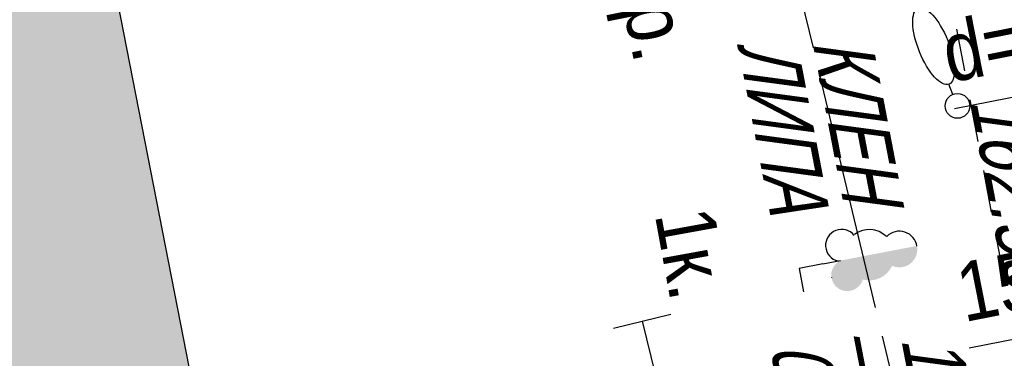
# Model space of a CAD drawing. Header units: millimetres. Extents: x 4385 to 11928, y 17253 to 36963.
# Tile 55 of 256: x 5847.19 to 5863.84, y 18488.8 to 18494.53. Entities that reach past the tile are written whole.
import ezdxf
from ezdxf.enums import TextEntityAlignment as Align

# ---------------------------------------------------------------- set-up
doc = ezdxf.new("R2010")
doc.units = ezdxf.units.MM
doc.linetypes.add('Геоподоснова_34179-21 от 9.08.21$0$UP line', pattern=[1.5, 1, -0.5])
for name, color, linetype, lineweight in [('Геоподоснова_34179-21 от 9.08.21$0$Горизонтали', 7, 'Continuous', 25), ('Геоподоснова_34179-21 от 9.08.21$0$Граница улицы', 7, 'Continuous', 25), ('Геоподоснова_34179-21 от 9.08.21$0$Кабели', 7, 'Continuous', 25), ('Геоподоснова_34179-21 от 9.08.21$0$Кабель Мосэнерго', 7, 'Continuous', 25), ('Геоподоснова_34179-21 от 9.08.21$0$Канализация самотёчная', 7, 'Continuous', 25), ('Геоподоснова_34179-21 от 9.08.21$0$Леса и газоны', 7, 'Continuous', 25), ('Геоподоснова_34179-21 от 9.08.21$0$Отдельно стоящее дерево', 7, 'Continuous', 25)]:
    doc.layers.add(name, color=color, linetype=linetype, lineweight=lineweight)
doc.layers.add('ГП_здан_сущ', color=7, linetype='Continuous')
doc.layers.add('ГП_здан_сущ_штриховка', color=253, linetype='Continuous', lineweight=0, true_color=0x828282)
doc.styles.add('Геоподоснова_34179-21 от 9.08.21$0$Style-RUSSIAN_1251', font='RUSSIAN_1251.shx')
doc.styles.add('Геоподоснова_34179-21 от 9.08.21$0$Style-RUSSIAN_1251 I 0.32289', font='RUSSIAN_1251.shx', dxfattribs={"oblique": 18.5})

# ---------------------------------------------------------------- blocks, each defined once
blk = doc.blocks.new('Геоподоснова_34179-21 от 9.08.21$0$DEREVO_86')
at = {"layer": 'Геоподоснова_34179-21 от 9.08.21$0$Отдельно стоящее дерево', "color": 7, "linetype": 'Continuous', "lineweight": 25, "flags": 128}
blk.add_lwpolyline([(-0.007, 0.21), (-0.007, 0.393)], dxfattribs=at)
at = {"layer": 'Геоподоснова_34179-21 от 9.08.21$0$Отдельно стоящее дерево', "color": 7, "linetype": 'Continuous', "lineweight": 25}
blk.add_arc((0, 0), 0.21, 0, 360, dxfattribs=at)
blk.add_ellipse((-0.025, 1.088), major_axis=(-0.019, 0.695), ratio=0.369829, dxfattribs=at)
blk = doc.blocks.new('Геоподоснова_34179-21 от 9.08.21$0$LISTVL_2')
at = {"layer": 'Геоподоснова_34179-21 от 9.08.21$0$Леса и газоны', "linetype": 'Continuous', "lineweight": 25}
blk.add_hatch(color=7, dxfattribs=at).paths.add_polyline_path([(0, 0.716, 1.560755), (0.385, 1.024), (0.388, 1.03, 0.363475), (0.254, 1.552), (0.254, 1.559, 0.605867), (0, 2.03)])
at = {"layer": 'Геоподоснова_34179-21 от 9.08.21$0$Леса и газоны', "color": 7, "linetype": 'Continuous', "lineweight": 25}
blk.add_line((0.25, 0.511), (0.251, 0.511), dxfattribs=at)
at = {"layer": 'Геоподоснова_34179-21 от 9.08.21$0$Леса и газоны', "color": 7, "linetype": 'Continuous', "lineweight": 25, "flags": 128}
for points in [[(0, 0.41), (0, 0.716)], [(0, 0.41), (0, 0), (0.403, 0)]]:
    blk.add_lwpolyline(points, dxfattribs=at)
at = {"layer": 'Геоподоснова_34179-21 от 9.08.21$0$Леса и газоны', "color": 7, "linetype": 'Continuous', "lineweight": 25}
for centre, radius, start, end in [((-0.004, 1.728), 0.302, 87.9054, 214.1094), ((-0.01, 1.211), 0.42, 125.6529, 205.5526), ((-0.248, 0.781), 0.271, 117.6072, 335.8238)]:
    blk.add_arc(centre, radius, start, end, dxfattribs=at)
blk = doc.blocks.new('Геоподоснова_34179-21 от 9.08.21$0$msdElementTypeLineString_57')
at = {"layer": 'Геоподоснова_34179-21 от 9.08.21$0$Граница улицы', "color": 7, "linetype": 'Continuous', "lineweight": 25}
for p, q in [((1.071, 47.853), (1.205, 47.148)), ((1.299, 46.657), (1.433, 45.952)), ((1.526, 45.461), (1.66, 44.756)), ((1.754, 44.265), (1.888, 43.56))]:
    blk.add_line(p, q, dxfattribs=at)
blk = doc.blocks.new('Геоподоснова_34179-21 от 9.08.21$0$msdElementTypeTextNode_10')
at = {"layer": 'Геоподоснова_34179-21 от 9.08.21$0$Леса и газоны', "color": 7, "linetype": 'Continuous', "lineweight": 25, "style": 'Геоподоснова_34179-21 от 9.08.21$0$Style-RUSSIAN_1251 I 0.32289', "oblique": 18.5, "width": 0.8}
for s, p in [('——5', (0, 0)), (' 18', (1.08, 0.207)), ('0.40', (-1.08, -0.207))]:
    blk.add_text(s, height=1, rotation=280.8468, dxfattribs=at).set_placement(p, align=Align.MIDDLE_LEFT)
blk = doc.blocks.new('Геоподоснова_34179-21 от 9.08.21$0$msdElementTypeLineString_205')
at = {"layer": 'Геоподоснова_34179-21 от 9.08.21$0$Кабель Мосэнерго', "color": 7, "linetype": 'Continuous', "lineweight": 25}
for p, q in [((1.015, 12.676), (1.986, 12.914)), ((3.784, 1.381), (4.756, 1.619))]:
    blk.add_line(p, q, dxfattribs=at)
blk = doc.blocks.new('Геоподоснова_34179-21 от 9.08.21$0$msdElementTypeMultiLine_43')
at = {"layer": 'Геоподоснова_34179-21 от 9.08.21$0$Кабель Мосэнерго', "color": 7, "linetype": 'Continuous', "lineweight": 25, "flags": 128}
blk.add_lwpolyline([(1.5, 12.795), (4.27, 1.5)], dxfattribs=at)
at = {"layer": 'Геоподоснова_34179-21 от 9.08.21$0$Кабель Мосэнерго', "color": 7, "linetype": 'Continuous', "lineweight": 25}
blk.add_blockref('Геоподоснова_34179-21 от 9.08.21$0$msdElementTypeLineString_205', (0, 0), dxfattribs=at)
blk = doc.blocks.new('Геоподоснова_34179-21 от 9.08.21$0$msdElementTypeLineString_514')
at = {"layer": 'Геоподоснова_34179-21 от 9.08.21$0$Кабели', "color": 10, "linetype": 'Continuous', "lineweight": 25}
for p, q in [((0.584, 19.521), (1.52, 15.615)), ((1.636, 15.129), (2.572, 11.223)), ((2.688, 10.737), (3.624, 6.831))]:
    blk.add_line(p, q, dxfattribs=at)
blk = doc.blocks.new('Геоподоснова_34179-21 от 9.08.21$0$msdElementTypeMultiLine_310')
at = {"layer": 'Геоподоснова_34179-21 от 9.08.21$0$Кабели', "color": 1, "linetype": 'Continuous', "lineweight": 25}
blk.add_blockref('Геоподоснова_34179-21 от 9.08.21$0$msdElementTypeLineString_514', (0, 0), dxfattribs=at)
blk = doc.blocks.new('Геоподоснова_34179-21 от 9.08.21$0$msdElementTypeTextNode_27')
at = {"layer": 'Геоподоснова_34179-21 от 9.08.21$0$Кабель Мосэнерго', "color": 7, "linetype": 'Continuous', "lineweight": 25, "style": 'Геоподоснова_34179-21 от 9.08.21$0$Style-RUSSIAN_1251', "width": 0.899998}
blk.add_text('2тр.', height=1, rotation=281.3155, dxfattribs=at).set_placement((0, 0))
blk = doc.blocks.new('Геоподоснова_34179-21 от 9.08.21$0$DIMTXT_6')
at = {"layer": 'Геоподоснова_34179-21 от 9.08.21$0$Канализация самотёчная', "color": 16, "linetype": 'Continuous', "lineweight": 25}
for q in [(-0.864, -0.356), (-0.556, -0.75)]:
    blk.add_line((0, 0), q, dxfattribs=at)
at = {"layer": 'Геоподоснова_34179-21 от 9.08.21$0$Канализация самотёчная', "color": 16, "linetype": 'Continuous', "lineweight": 25, "flags": 128}
blk.add_lwpolyline([(0, 0), (-3.016, -2.351), (-10.352, -3.792)], dxfattribs=at)
at = {"layer": 'Геоподоснова_34179-21 от 9.08.21$0$Канализация самотёчная', "color": 16, "linetype": 'Continuous', "lineweight": 25, "style": 'Геоподоснова_34179-21 от 9.08.21$0$Style-RUSSIAN_1251', "width": 0.899998}
blk.add_text('156.64лот.', height=1, rotation=11.1169, dxfattribs=at).set_placement((-10.632, -2.37), align=Align.TOP_LEFT)
blk = doc.blocks.new('Геоподоснова_34179-21 от 9.08.21$0$DIMTXT_7')
at = {"layer": 'Геоподоснова_34179-21 от 9.08.21$0$Канализация самотёчная', "color": 16, "linetype": 'Continuous', "lineweight": 25, "flags": 128}
blk.add_lwpolyline([(0, 0), (-10.631, 0.061), (-17.552, -1.299)], dxfattribs=at)
at = {"layer": 'Геоподоснова_34179-21 от 9.08.21$0$Канализация самотёчная', "color": 16, "linetype": 'Continuous', "lineweight": 25, "style": 'Геоподоснова_34179-21 от 9.08.21$0$Style-RUSSIAN_1251', "width": 0.899998}
blk.add_text('d=200чуг.', height=1, rotation=11.1169, dxfattribs=at).set_placement((-17.832, 0.123), align=Align.TOP_LEFT)
blk = doc.blocks.new('Геоподоснова_34179-21 от 9.08.21')
at = {"layer": 'Геоподоснова_34179-21 от 9.08.21$0$Граница улицы', "color": 7, "linetype": 'Continuous', "lineweight": 25}
blk.add_blockref('Геоподоснова_34179-21 от 9.08.21$0$msdElementTypeLineString_57', (5861.963, 18446.518), dxfattribs=at)
at = {"layer": 'Геоподоснова_34179-21 от 9.08.21$0$Кабели', "color": 10, "linetype": 'Continuous', "lineweight": 25}
blk.add_blockref('Геоподоснова_34179-21 от 9.08.21$0$msdElementTypeMultiLine_310', (5859.09, 18478.44), dxfattribs=at)
at = {"layer": 'Геоподоснова_34179-21 от 9.08.21$0$Кабель Мосэнерго', "color": 7, "linetype": 'Continuous', "lineweight": 25}
for name, p in [('Геоподоснова_34179-21 от 9.08.21$0$msdElementTypeTextNode_27', (5857.157, 18495.943)), ('Геоподоснова_34179-21 от 9.08.21$0$msdElementTypeMultiLine_43', (5856.219, 18476.636))]:
    blk.add_blockref(name, p, dxfattribs=at)
at = {"layer": 'Геоподоснова_34179-21 от 9.08.21$0$Канализация самотёчная', "color": 16, "linetype": 'Continuous', "lineweight": 25}
for name, p in [('Геоподоснова_34179-21 от 9.08.21$0$DIMTXT_7', (5880.554, 18494.321)), ('Геоподоснова_34179-21 от 9.08.21$0$DIMTXT_6', (5873.6, 18492.763))]:
    blk.add_blockref(name, p, dxfattribs=at)
at = {"layer": 'Геоподоснова_34179-21 от 9.08.21$0$Леса и газоны', "color": 7, "linetype": 'Continuous', "lineweight": 25, "rotation": 280.846810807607}
blk.add_blockref('Геоподоснова_34179-21 от 9.08.21$0$LISTVL_2', (5860.372, 18490.322), dxfattribs=at)
at = {"layer": 'Геоподоснова_34179-21 от 9.08.21$0$Леса и газоны', "color": 7, "linetype": 'Continuous', "lineweight": 25}
blk.add_blockref('Геоподоснова_34179-21 от 9.08.21$0$msdElementTypeTextNode_10', (5861.452, 18489.313), dxfattribs=at)
at = {"layer": 'Геоподоснова_34179-21 от 9.08.21$0$Отдельно стоящее дерево', "color": 7, "linetype": 'Continuous', "lineweight": 25, "rotation": 20.45006030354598}
blk.add_blockref('Геоподоснова_34179-21 от 9.08.21$0$DEREVO_86', (5863.052, 18493.074), dxfattribs=at)
at = {"layer": 'Геоподоснова_34179-21 от 9.08.21$0$Горизонтали', "color": 7, "linetype": 'Continuous', "lineweight": 25, "style": 'Геоподоснова_34179-21 от 9.08.21$0$Style-RUSSIAN_1251 I 0.32289', "oblique": 18.5, "width": 0.799996}
blk.add_text('162.58', height=1, rotation=280.8749, dxfattribs=at).set_placement((5863.26, 18493.168))
at = {"layer": 'Геоподоснова_34179-21 от 9.08.21$0$Граница улицы', "color": 7, "linetype": 'Геоподоснова_34179-21 от 9.08.21$0$UP line', "lineweight": 25, "style": 'Геоподоснова_34179-21 от 9.08.21$0$Style-RUSSIAN_1251 I 0.32289', "oblique": 18.5}
blk.add_text('БОЛЬШАЯ МАРФИНСКАЯ УЛИЦА', height=1.5, rotation=281, dxfattribs=at).set_placement((5861.279, 18523.04))
at = {"layer": 'Геоподоснова_34179-21 от 9.08.21$0$Кабель Мосэнерго', "color": 10, "linetype": 'Continuous', "lineweight": 25, "style": 'Геоподоснова_34179-21 от 9.08.21$0$Style-RUSSIAN_1251', "width": 0.899998}
blk.add_text('1к.', height=1, rotation=280.3332, dxfattribs=at).set_placement((5857.931, 18491.238))
at = {"layer": 'Геоподоснова_34179-21 от 9.08.21$0$Леса и газоны', "color": 7, "linetype": 'Continuous', "lineweight": 25, "style": 'Геоподоснова_34179-21 от 9.08.21$0$Style-RUSSIAN_1251 I 0.32289', "oblique": 18.5, "width": 0.8}
for s, p in [('ЛИПА', (5859.33, 18494.124)), ('КЛЕН', (5860.596, 18494.165))]:
    blk.add_text(s, height=1, rotation=280.8468, dxfattribs=at).set_placement(p)

msp = doc.modelspace()

# ---------------------------------------------------------------- hatches: boundary and pattern name
at = {"layer": 'ГП_здан_сущ_штриховка', "linetype": 'Continuous'}
msp.add_hatch(color=256, dxfattribs=at).paths.add_polyline_path([(5845.489, 18512.023), (5833.114, 18509.606), (5847.082, 18438.175), (5859.456, 18440.592)])

# ---------------------------------------------------------------- linework, layer by layer
at = {"layer": 'ГП_здан_сущ'}
msp.add_lwpolyline([(5845.489, 18512.023), (5833.114, 18509.606), (5847.082, 18438.175), (5859.456, 18440.592)], close=True, dxfattribs=at)

# ---------------------------------------------------------------- block references
msp.add_blockref('Геоподоснова_34179-21 от 9.08.21', (0, 0))

doc.saveas('drawing.dxf')
